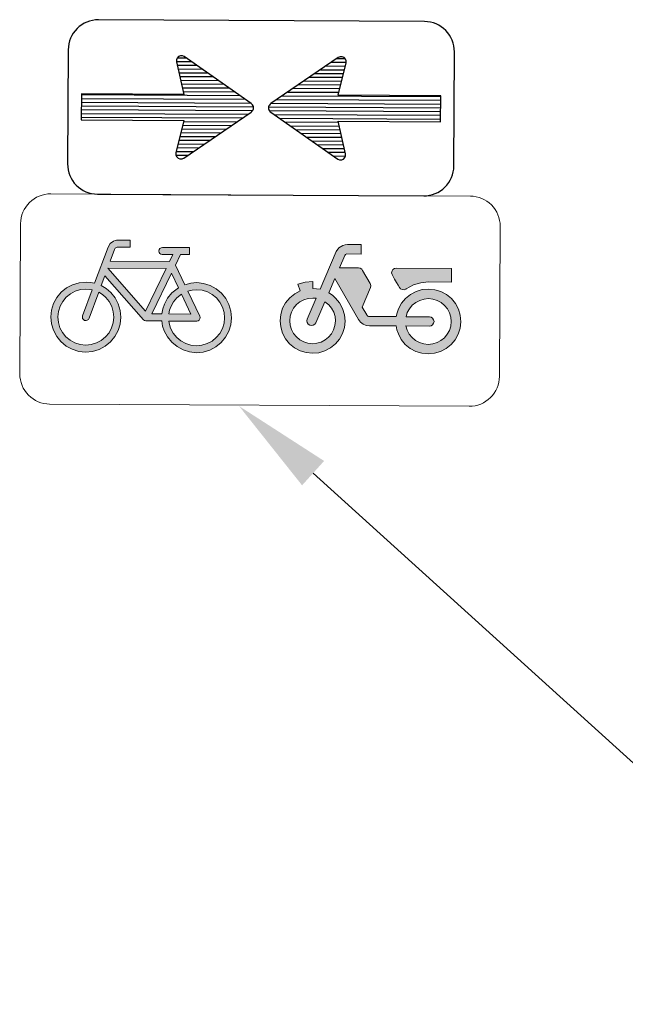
# Model space of a CAD drawing. Header units: metres. Extents: x 197741 to 197968, y 354060 to 354487.
# Tile 5 of 15: x 197884.07 to 197887.1, y 354065.82 to 354070.74. Entities that reach past the tile are written whole.
import ezdxf
from ezdxf import colors
from ezdxf.entities.mleader import LeaderData, LeaderLine
from ezdxf.math import Vec2, Vec3

# ---------------------------------------------------------------- set-up
doc = ezdxf.new("R2010")
doc.units = ezdxf.units.M
doc.layers.add('N-WE-VK-VERKEERSBORD-G', color=7, linetype='Continuous', lineweight=25)
doc.layers.add('X-XX-AL-AANKLEDING-T25', color=7, linetype='Continuous', lineweight=25)
doc.styles.add('NLCS_ISO', font='arial.ttf')

# ---------------------------------------------------------------- blocks, each defined once
blk = doc.blocks.new('OB503')
h = blk.add_hatch()
h.set_pattern_fill('LINE', color=256, scale=0.05, style=0)
h.set_pattern_definition([(0, (0, 0), (0, 0.00625), [])])
h.paths.add_polyline_path([(0.2997, -0.1237), (0.1288, -0.1237), (0.1415, -0.0695), (0.1416, -0.0662), (0.1403, -0.0631), (0.138, -0.0607), (0.1349, -0.0593), (0.1316, -0.0593), (0.1285, -0.0605), (0.0163, -0.1381), (0.015, -0.1392), (0.014, -0.1405), (0.0132, -0.142), (0.0127, -0.1436), (0.0125, -0.1453), (0.0127, -0.1469), (0.0132, -0.1486), (0.014, -0.1501), (0.015, -0.1514), (0.0163, -0.1525), (0.1285, -0.23), (0.1316, -0.2313), (0.1349, -0.2313), (0.138, -0.2299), (0.1403, -0.2275), (0.1416, -0.2244), (0.1415, -0.221), (0.1288, -0.1668), (0.2997, -0.1668)])
h.paths.add_polyline_path([(-0.0151, -0.1391), (-0.0163, -0.1379), (-0.1285, -0.0605), (-0.1316, -0.0592), (-0.1349, -0.0592), (-0.138, -0.0606), (-0.1404, -0.063), (-0.1416, -0.0661), (-0.1415, -0.0694), (-0.1288, -0.1237), (-0.2997, -0.1237), (-0.2997, -0.1668), (-0.1288, -0.1668), (-0.1415, -0.221), (-0.1416, -0.2243), (-0.1404, -0.2274), (-0.138, -0.2298), (-0.1349, -0.2311), (-0.1316, -0.2312), (-0.1285, -0.23), (-0.0163, -0.1524), (-0.0151, -0.1513), (-0.014, -0.15), (-0.0132, -0.1485), (-0.0127, -0.1469), (-0.0125, -0.1453), (-0.0127, -0.1435), (-0.0132, -0.1419), (-0.014, -0.1404)])
at = {"flags": 128}
blk.add_lwpolyline([(-0.2722, -0.2906), (0.2722, -0.2906, 0.414214), (0.3222, -0.2406), (0.3222, -0.05, 0.414214), (0.2722, 0), (-0.2722, 0, 0.414214), (-0.3222, -0.05), (-0.3222, -0.2406, 0.414214)], format="xyb", close=True, dxfattribs=at)
for points in [[(-0.1404, -0.2274), (-0.138, -0.2298), (-0.1349, -0.2311), (-0.1316, -0.2312), (-0.1285, -0.23), (-0.0163, -0.1524), (-0.0151, -0.1513), (-0.014, -0.15), (-0.0132, -0.1485), (-0.0127, -0.1469), (-0.0125, -0.1453), (-0.0127, -0.1435), (-0.0132, -0.1419), (-0.014, -0.1404), (-0.0151, -0.1391), (-0.0163, -0.1379), (-0.1285, -0.0605), (-0.1316, -0.0592), (-0.1349, -0.0592), (-0.138, -0.0606), (-0.1404, -0.063), (-0.1416, -0.0661), (-0.1415, -0.0694), (-0.1288, -0.1237), (-0.2997, -0.1237), (-0.2997, -0.1668), (-0.1288, -0.1668), (-0.1415, -0.221), (-0.1416, -0.2243)], [(0.1416, -0.0662), (0.1403, -0.0631), (0.138, -0.0607), (0.1349, -0.0593), (0.1316, -0.0593), (0.1285, -0.0605), (0.0163, -0.1381), (0.015, -0.1392), (0.014, -0.1405), (0.0132, -0.142), (0.0127, -0.1436), (0.0125, -0.1453), (0.0127, -0.1469), (0.0132, -0.1486), (0.014, -0.1501), (0.015, -0.1514), (0.0163, -0.1525), (0.1285, -0.23), (0.1316, -0.2313), (0.1349, -0.2313), (0.138, -0.2299), (0.1403, -0.2275), (0.1416, -0.2244), (0.1415, -0.221), (0.1288, -0.1668), (0.2997, -0.1668), (0.2997, -0.1237), (0.1288, -0.1237), (0.1415, -0.0695)]]:
    blk.add_lwpolyline(points, close=True, dxfattribs=at)
blk = doc.blocks.new('OB04')
at = {"lineweight": 9}
h = blk.add_hatch(color=256, dxfattribs=at)
h.paths.add_polyline_path([(-0.115, -0.1993), (-0.131, -0.166), (-0.1387, -0.1722), (-0.1445, -0.1792), (-0.1488, -0.1873), (-0.1507, -0.1932), (-0.1519, -0.1993)], flags=16)
h.paths.add_polyline_path([(-0.157, -0.1235), (-0.1912, -0.1947), (-0.2544, -0.1235)], flags=16)
h.paths.add_polyline_path([(-0.1637, -0.1993), (-0.1622, -0.1909), (-0.1595, -0.1829), (-0.1542, -0.1728), (-0.147, -0.1639), (-0.136, -0.1554), (-0.1477, -0.1311), (-0.1805, -0.1993)], flags=16)
h.paths.add_polyline_path([(-0.2691, -0.1637), (-0.2629, -0.1675), (-0.2574, -0.1722), (-0.2516, -0.1792), (-0.2473, -0.1873), (-0.2446, -0.1961), (-0.2438, -0.2052), (-0.2447, -0.2143), (-0.2473, -0.2231), (-0.2516, -0.2312), (-0.2574, -0.2382), (-0.2645, -0.244), (-0.2725, -0.2483), (-0.2813, -0.251), (-0.2904, -0.2519), (-0.2995, -0.251), (-0.3083, -0.2483), (-0.3163, -0.244), (-0.3234, -0.2382), (-0.3292, -0.2312), (-0.3335, -0.2231), (-0.3362, -0.2143), (-0.3371, -0.2052), (-0.3362, -0.1961), (-0.3335, -0.1873), (-0.3292, -0.1792), (-0.3234, -0.1722), (-0.3163, -0.1664), (-0.3083, -0.1621), (-0.2995, -0.1594), (-0.2904, -0.1586), (-0.28, -0.1597), (-0.2958, -0.2031), (-0.2962, -0.2054), (-0.2957, -0.2077), (-0.2943, -0.2095), (-0.2924, -0.2107), (-0.2901, -0.211), (-0.2879, -0.2105), (-0.2861, -0.2091), (-0.2849, -0.2072)], flags=16)
h.paths.add_polyline_path([(-0.1901, -0.211), (-0.1923, -0.2104), (-0.1941, -0.2091), (-0.259, -0.136), (-0.265, -0.1526), (-0.2566, -0.1576), (-0.2491, -0.1639), (-0.2419, -0.1728), (-0.2365, -0.1829), (-0.2332, -0.1938), (-0.232, -0.2052), (-0.2331, -0.2166), (-0.2364, -0.2275), (-0.2419, -0.2376), (-0.2492, -0.2464), (-0.258, -0.2537), (-0.2681, -0.2591), (-0.279, -0.2624), (-0.2904, -0.2636), (-0.3018, -0.2624), (-0.3127, -0.2591), (-0.3228, -0.2537), (-0.3317, -0.2464), (-0.3389, -0.2376), (-0.3443, -0.2275), (-0.3476, -0.2166), (-0.3488, -0.2052), (-0.3476, -0.1938), (-0.3443, -0.1829), (-0.3389, -0.1728), (-0.3317, -0.164), (-0.3228, -0.1567), (-0.3127, -0.1513), (-0.3018, -0.148), (-0.2904, -0.1468), (-0.2831, -0.1473), (-0.276, -0.1487), (-0.254, -0.0882), (-0.2505, -0.0824), (-0.2449, -0.0783), (-0.242, -0.0772), (-0.2398, -0.0768), (-0.2377, -0.0768), (-0.2332, -0.0768), (-0.2263, -0.0768), (-0.217, -0.0768), (-0.217, -0.0885), (-0.2262, -0.0885), (-0.2328, -0.0885), (-0.2369, -0.0885), (-0.2385, -0.0885), (-0.2401, -0.089), (-0.242, -0.0903), (-0.2431, -0.0922), (-0.2503, -0.1118), (-0.1514, -0.1118), (-0.1457, -0.1002), (-0.1634, -0.1002), (-0.1656, -0.0997), (-0.1675, -0.0985), (-0.1687, -0.0966), (-0.1691, -0.0944), (-0.1687, -0.0921), (-0.1675, -0.0902), (-0.1656, -0.0889), (-0.1634, -0.0885), (-0.1182, -0.0885), (-0.1182, -0.1002), (-0.1329, -0.1002), (-0.1412, -0.1177), (-0.1255, -0.1503), (-0.1158, -0.1477), (-0.1056, -0.1468), (-0.0943, -0.148), (-0.0833, -0.1513), (-0.0732, -0.1567), (-0.0644, -0.164), (-0.0572, -0.1728), (-0.0518, -0.1829), (-0.0484, -0.1938), (-0.0473, -0.2052), (-0.0484, -0.2166), (-0.0517, -0.2275), (-0.0571, -0.2376), (-0.0644, -0.2464), (-0.0732, -0.2537), (-0.0833, -0.2591), (-0.0943, -0.2624), (-0.1056, -0.2636), (-0.117, -0.2624), (-0.1279, -0.2591), (-0.138, -0.2537), (-0.1469, -0.2464), (-0.1541, -0.2376), (-0.1595, -0.2275), (-0.1622, -0.2194), (-0.1637, -0.211)])
h.paths.add_polyline_path([(-0.152, -0.211), (-0.1508, -0.2171), (-0.1488, -0.2231), (-0.1445, -0.2312), (-0.1387, -0.2382), (-0.1316, -0.244), (-0.1236, -0.2483), (-0.1148, -0.251), (-0.1056, -0.2519), (-0.0965, -0.251), (-0.0878, -0.2483), (-0.0797, -0.244), (-0.0726, -0.2382), (-0.0668, -0.2312), (-0.0625, -0.2231), (-0.0598, -0.2143), (-0.0589, -0.2052), (-0.0598, -0.1961), (-0.0625, -0.1873), (-0.0668, -0.1792), (-0.0726, -0.1722), (-0.0797, -0.1664), (-0.0878, -0.1621), (-0.0965, -0.1594), (-0.1056, -0.1586), (-0.1132, -0.1591), (-0.1204, -0.1609), (-0.1004, -0.2027), (-0.0998, -0.2049), (-0.1001, -0.2071), (-0.1013, -0.2091), (-0.1031, -0.2104), (-0.1053, -0.211)], flags=16)
h = blk.add_hatch(color=256, dxfattribs=at)
h.paths.add_polyline_path([(0.1647, -0.2068), (0.1681, -0.2111), (0.1724, -0.2144), (0.1774, -0.2165), (0.1827, -0.2172), (0.2275, -0.2172), (0.2288, -0.2238), (0.2311, -0.2303), (0.236, -0.2396), (0.2428, -0.2478), (0.251, -0.2545), (0.2603, -0.2595), (0.2705, -0.2625), (0.2811, -0.2636), (0.2916, -0.2625), (0.3018, -0.2595), (0.3111, -0.2545), (0.3194, -0.2478), (0.3261, -0.2396), (0.331, -0.2303), (0.3342, -0.2201), (0.3352, -0.2095), (0.3342, -0.1989), (0.3311, -0.1888), (0.3261, -0.1794), (0.3194, -0.1712), (0.3111, -0.1645), (0.3018, -0.1595), (0.2916, -0.1564), (0.2811, -0.1554), (0.2705, -0.1564), (0.2603, -0.1595), (0.251, -0.1645), (0.2428, -0.1712), (0.236, -0.1794), (0.2311, -0.1888), (0.2288, -0.1952), (0.2275, -0.2017), (0.1819, -0.2017), (0.1794, -0.2006), (0.1781, -0.199), (0.1706, -0.1861), (0.1841, -0.1536), (0.1847, -0.1506), (0.184, -0.1476), (0.1836, -0.1467), (0.1709, -0.1252), (0.1694, -0.123), (0.1668, -0.1213), (0.1638, -0.1208), (0.1323, -0.1208), (0.1416, -0.099), (0.1432, -0.0979), (0.1447, -0.0976), (0.1683, -0.0976), (0.1683, -0.0819), (0.1455, -0.0819), (0.1414, -0.0822), (0.1376, -0.0834), (0.1312, -0.0876), (0.1269, -0.0938), (0.1002, -0.1568), (0.0879, -0.1554), (0.0879, -0.1436), (0.075, -0.1449), (0.0627, -0.1487), (0.0671, -0.1595), (0.0578, -0.1645), (0.0496, -0.1712), (0.0428, -0.1794), (0.0378, -0.1888), (0.0348, -0.1989), (0.0337, -0.2095), (0.0348, -0.22), (0.0378, -0.2302), (0.0428, -0.2396), (0.0496, -0.2478), (0.0578, -0.2545), (0.0672, -0.2595), (0.0773, -0.2625), (0.0879, -0.2636), (0.0984, -0.2625), (0.1086, -0.2595), (0.1179, -0.2545), (0.1262, -0.2478), (0.1329, -0.2396), (0.1379, -0.2303), (0.141, -0.2201), (0.142, -0.2095), (0.141, -0.1989), (0.1379, -0.1888), (0.1329, -0.1794), (0.1262, -0.1713), (0.1207, -0.1664), (0.1147, -0.1625), (0.1248, -0.1386)])
h.paths.add_polyline_path([(0.1149, -0.1826), (0.1196, -0.1883), (0.1231, -0.1949), (0.1253, -0.2021), (0.126, -0.2095), (0.1253, -0.2169), (0.1231, -0.2241), (0.1195, -0.2307), (0.1148, -0.2364), (0.109, -0.2412), (0.1024, -0.2447), (0.0953, -0.2469), (0.0878, -0.2476), (0.0804, -0.2469), (0.0733, -0.2447), (0.0667, -0.2412), (0.061, -0.2364), (0.0562, -0.2307), (0.0527, -0.2241), (0.0505, -0.2169), (0.0498, -0.2095), (0.0505, -0.2021), (0.0527, -0.1949), (0.0562, -0.1883), (0.061, -0.1826), (0.0667, -0.1779), (0.0733, -0.1743), (0.0804, -0.1721), (0.0879, -0.1714), (0.0938, -0.1718), (0.0791, -0.2065), (0.0785, -0.2094), (0.079, -0.2124), (0.0807, -0.215), (0.0832, -0.2167), (0.0862, -0.2172), (0.0891, -0.2167), (0.0917, -0.2151), (0.0934, -0.2125), (0.1083, -0.1774)], flags=16)
h.paths.add_polyline_path([(0.2459, -0.1949), (0.2494, -0.1883), (0.2541, -0.1826), (0.2599, -0.1778), (0.2665, -0.1743), (0.2736, -0.1721), (0.2811, -0.1714), (0.2885, -0.1721), (0.2957, -0.1743), (0.3022, -0.1778), (0.308, -0.1826), (0.3128, -0.1883), (0.3163, -0.1949), (0.3184, -0.2021), (0.3191, -0.2095), (0.3184, -0.2169), (0.3162, -0.2241), (0.3127, -0.2307), (0.308, -0.2364), (0.3022, -0.2412), (0.2957, -0.2447), (0.2885, -0.2469), (0.2811, -0.2476), (0.2736, -0.2469), (0.2665, -0.2447), (0.2599, -0.2412), (0.2541, -0.2364), (0.2494, -0.2307), (0.2459, -0.2241), (0.2438, -0.2172), (0.2827, -0.2172), (0.2856, -0.2167), (0.2882, -0.215), (0.2899, -0.2125), (0.2905, -0.2095), (0.2899, -0.2065), (0.2882, -0.204), (0.2856, -0.2023), (0.2827, -0.2017), (0.2438, -0.2017)], flags=16)
h.paths.add_polyline_path([(0.281, -0.1436), (0.3194, -0.1436), (0.3194, -0.1208), (0.2271, -0.1208), (0.2241, -0.1214), (0.2216, -0.123), (0.22, -0.1256), (0.2194, -0.1286), (0.22, -0.1315), (0.2206, -0.1326), (0.2244, -0.1392), (0.2276, -0.1447), (0.2303, -0.1493), (0.2325, -0.153), (0.2344, -0.1552), (0.2372, -0.1566), (0.2402, -0.1567), (0.2429, -0.1557), (0.2559, -0.1487), (0.2682, -0.1449)], flags=17)
at = {"lineweight": 9, "flags": 128}
blk.add_lwpolyline([(-0.4, -0.3005, 0.414214), (-0.35, -0.3505), (0.35, -0.3505, 0.414214), (0.4, -0.3005), (0.4, -0.05, 0.414214), (0.35, 0), (-0.35, 0, 0.414214), (-0.4, -0.05)], format="xyb", close=True, dxfattribs=at)
at = {"lineweight": 9}
for points in [[(-0.1901, -0.211), (-0.1923, -0.2104), (-0.1941, -0.2091), (-0.259, -0.136), (-0.265, -0.1526), (-0.2566, -0.1576), (-0.2491, -0.1639), (-0.2419, -0.1728), (-0.2365, -0.1829), (-0.2332, -0.1938), (-0.232, -0.2052), (-0.2331, -0.2166), (-0.2364, -0.2275), (-0.2419, -0.2376), (-0.2492, -0.2464), (-0.258, -0.2537), (-0.2681, -0.2591), (-0.279, -0.2624), (-0.2904, -0.2636), (-0.3018, -0.2624), (-0.3127, -0.2591), (-0.3228, -0.2537), (-0.3317, -0.2464), (-0.3389, -0.2376), (-0.3443, -0.2275), (-0.3476, -0.2166), (-0.3488, -0.2052), (-0.3476, -0.1938), (-0.3443, -0.1829), (-0.3389, -0.1728), (-0.3317, -0.164), (-0.3228, -0.1567), (-0.3127, -0.1513), (-0.3018, -0.148), (-0.2904, -0.1468), (-0.2831, -0.1473), (-0.276, -0.1487), (-0.254, -0.0882), (-0.2505, -0.0824), (-0.2449, -0.0783), (-0.242, -0.0772), (-0.2398, -0.0768), (-0.2377, -0.0768), (-0.2332, -0.0768), (-0.2263, -0.0768), (-0.217, -0.0768), (-0.217, -0.0885), (-0.2262, -0.0885), (-0.2328, -0.0885), (-0.2369, -0.0885), (-0.2385, -0.0885), (-0.2401, -0.089), (-0.242, -0.0903), (-0.2431, -0.0922), (-0.2503, -0.1118), (-0.1514, -0.1118), (-0.1457, -0.1002), (-0.1634, -0.1002), (-0.1656, -0.0997), (-0.1675, -0.0985), (-0.1687, -0.0966), (-0.1691, -0.0944), (-0.1687, -0.0921), (-0.1675, -0.0902), (-0.1656, -0.0889), (-0.1634, -0.0885), (-0.1182, -0.0885), (-0.1182, -0.1002), (-0.1329, -0.1002), (-0.1412, -0.1177), (-0.1255, -0.1503), (-0.1158, -0.1477), (-0.1056, -0.1468), (-0.0943, -0.148), (-0.0833, -0.1513), (-0.0732, -0.1567), (-0.0644, -0.164), (-0.0572, -0.1728), (-0.0518, -0.1829), (-0.0484, -0.1938), (-0.0473, -0.2052), (-0.0484, -0.2166), (-0.0517, -0.2275), (-0.0571, -0.2376), (-0.0644, -0.2464), (-0.0732, -0.2537), (-0.0833, -0.2591), (-0.0943, -0.2624), (-0.1056, -0.2636), (-0.117, -0.2624), (-0.1279, -0.2591), (-0.138, -0.2537), (-0.1469, -0.2464), (-0.1541, -0.2376), (-0.1595, -0.2275), (-0.1622, -0.2194), (-0.1637, -0.211), (-0.1901, -0.211)], [(0.0671, -0.1595), (0.0578, -0.1645), (0.0496, -0.1712), (0.0428, -0.1794), (0.0378, -0.1888), (0.0348, -0.1989), (0.0337, -0.2095), (0.0348, -0.22), (0.0378, -0.2302), (0.0428, -0.2396), (0.0496, -0.2478), (0.0578, -0.2545), (0.0672, -0.2595), (0.0773, -0.2625), (0.0879, -0.2636), (0.0984, -0.2625), (0.1086, -0.2595), (0.1179, -0.2545), (0.1262, -0.2478), (0.1329, -0.2396), (0.1379, -0.2303), (0.141, -0.2201), (0.142, -0.2095), (0.141, -0.1989), (0.1379, -0.1888), (0.1329, -0.1794), (0.1262, -0.1713), (0.1207, -0.1664), (0.1147, -0.1625), (0.1248, -0.1386), (0.1647, -0.2068), (0.1681, -0.2111), (0.1724, -0.2144), (0.1774, -0.2165), (0.1827, -0.2172), (0.2275, -0.2172), (0.2288, -0.2238), (0.2311, -0.2303), (0.236, -0.2396), (0.2428, -0.2478), (0.251, -0.2545), (0.2603, -0.2595), (0.2705, -0.2625), (0.2811, -0.2636), (0.2916, -0.2625), (0.3018, -0.2595), (0.3111, -0.2545), (0.3194, -0.2478), (0.3261, -0.2396), (0.331, -0.2303), (0.3342, -0.2201), (0.3352, -0.2095), (0.3342, -0.1989), (0.3311, -0.1888), (0.3261, -0.1794), (0.3194, -0.1712), (0.3111, -0.1645), (0.3018, -0.1595), (0.2916, -0.1564), (0.2811, -0.1554), (0.2705, -0.1564), (0.2603, -0.1595), (0.251, -0.1645), (0.2428, -0.1712), (0.236, -0.1794), (0.2311, -0.1888), (0.2288, -0.1952), (0.2275, -0.2017), (0.1827, -0.2017), (0.1814, -0.2015), (0.1802, -0.201), (0.1791, -0.2001), (0.1781, -0.199), (0.1706, -0.1861), (0.1841, -0.1536), (0.1847, -0.1506), (0.184, -0.1476), (0.1836, -0.1467), (0.1709, -0.1252), (0.1694, -0.123), (0.1668, -0.1213), (0.1638, -0.1208), (0.1323, -0.1208), (0.1412, -0.1), (0.142, -0.0987), (0.1432, -0.0979), (0.1447, -0.0976), (0.1683, -0.0976), (0.1683, -0.0819), (0.1455, -0.0819), (0.1414, -0.0822), (0.1376, -0.0834), (0.1312, -0.0876), (0.1269, -0.0938), (0.1002, -0.1568), (0.0879, -0.1554), (0.0879, -0.1436), (0.075, -0.1449), (0.0627, -0.1487), (0.0671, -0.1595)], [(-0.157, -0.1235), (-0.1912, -0.1947), (-0.2544, -0.1235), (-0.157, -0.1235)], [(-0.1637, -0.1993), (-0.1622, -0.1909), (-0.1595, -0.1829), (-0.1542, -0.1728), (-0.147, -0.1639), (-0.136, -0.1554), (-0.1477, -0.1311), (-0.1805, -0.1993), (-0.1637, -0.1993)], [(0.2436, -0.1553), (0.2431, -0.1556), (0.2402, -0.1567), (0.2372, -0.1566), (0.2344, -0.1552), (0.2325, -0.153), (0.2303, -0.1493), (0.2276, -0.1447), (0.2244, -0.1392), (0.2206, -0.1326), (0.22, -0.1315), (0.2194, -0.1286), (0.22, -0.1256), (0.2216, -0.123), (0.2241, -0.1214), (0.2271, -0.1208), (0.3194, -0.1208), (0.3194, -0.1436), (0.281, -0.1436), (0.2682, -0.1449), (0.2559, -0.1487), (0.2436, -0.1553)], [(-0.2691, -0.1637), (-0.2629, -0.1675), (-0.2574, -0.1722), (-0.2516, -0.1792), (-0.2473, -0.1873), (-0.2446, -0.1961), (-0.2438, -0.2052), (-0.2447, -0.2143), (-0.2473, -0.2231), (-0.2516, -0.2312), (-0.2574, -0.2382), (-0.2645, -0.244), (-0.2725, -0.2483), (-0.2813, -0.251), (-0.2904, -0.2519), (-0.2995, -0.251), (-0.3083, -0.2483), (-0.3163, -0.244), (-0.3234, -0.2382), (-0.3292, -0.2312), (-0.3335, -0.2231), (-0.3362, -0.2143), (-0.3371, -0.2052), (-0.3362, -0.1961), (-0.3335, -0.1873), (-0.3292, -0.1792), (-0.3234, -0.1722), (-0.3163, -0.1664), (-0.3083, -0.1621), (-0.2995, -0.1594), (-0.2904, -0.1586), (-0.28, -0.1597), (-0.2958, -0.2031), (-0.2962, -0.2054), (-0.2957, -0.2077), (-0.2943, -0.2095), (-0.2924, -0.2107), (-0.2901, -0.211), (-0.2879, -0.2105), (-0.2861, -0.2091), (-0.2849, -0.2072), (-0.2691, -0.1637)], [(-0.152, -0.211), (-0.1508, -0.2171), (-0.1488, -0.2231), (-0.1445, -0.2312), (-0.1387, -0.2382), (-0.1316, -0.244), (-0.1236, -0.2483), (-0.1148, -0.251), (-0.1056, -0.2519), (-0.0965, -0.251), (-0.0878, -0.2483), (-0.0797, -0.244), (-0.0726, -0.2382), (-0.0668, -0.2312), (-0.0625, -0.2231), (-0.0598, -0.2143), (-0.0589, -0.2052), (-0.0598, -0.1961), (-0.0625, -0.1873), (-0.0668, -0.1792), (-0.0726, -0.1722), (-0.0797, -0.1664), (-0.0878, -0.1621), (-0.0965, -0.1594), (-0.1056, -0.1586), (-0.1132, -0.1591), (-0.1204, -0.1609), (-0.1004, -0.2027), (-0.0998, -0.2049), (-0.1001, -0.2071), (-0.1013, -0.2091), (-0.1031, -0.2104), (-0.1053, -0.211), (-0.152, -0.211)], [(-0.115, -0.1993), (-0.131, -0.166), (-0.1387, -0.1722), (-0.1445, -0.1792), (-0.1488, -0.1873), (-0.1507, -0.1932), (-0.1519, -0.1993), (-0.115, -0.1993)], [(0.0934, -0.2125), (0.0917, -0.2151), (0.0891, -0.2167), (0.0862, -0.2172), (0.0832, -0.2167), (0.0807, -0.215), (0.079, -0.2124), (0.0785, -0.2094), (0.0791, -0.2065), (0.0938, -0.1718), (0.0879, -0.1714), (0.0804, -0.1721), (0.0733, -0.1743), (0.0667, -0.1779), (0.061, -0.1826), (0.0562, -0.1883), (0.0527, -0.1949), (0.0505, -0.2021), (0.0498, -0.2095), (0.0505, -0.2169), (0.0527, -0.2241), (0.0562, -0.2307), (0.061, -0.2364), (0.0667, -0.2412), (0.0733, -0.2447), (0.0804, -0.2469), (0.0878, -0.2476), (0.0953, -0.2469), (0.1024, -0.2447), (0.109, -0.2412), (0.1148, -0.2364), (0.1195, -0.2307), (0.1231, -0.2241), (0.1253, -0.2169), (0.126, -0.2095), (0.1253, -0.2021), (0.1231, -0.1949), (0.1196, -0.1883), (0.1149, -0.1826), (0.1083, -0.1774), (0.0934, -0.2125)], [(0.2438, -0.2172), (0.2459, -0.2241), (0.2494, -0.2307), (0.2541, -0.2364), (0.2599, -0.2412), (0.2665, -0.2447), (0.2736, -0.2469), (0.2811, -0.2476), (0.2885, -0.2469), (0.2957, -0.2447), (0.3022, -0.2412), (0.308, -0.2364), (0.3127, -0.2307), (0.3162, -0.2241), (0.3184, -0.2169), (0.3191, -0.2095), (0.3184, -0.2021), (0.3163, -0.1949), (0.3128, -0.1883), (0.308, -0.1826), (0.3022, -0.1778), (0.2957, -0.1743), (0.2885, -0.1721), (0.2811, -0.1714), (0.2736, -0.1721), (0.2665, -0.1743), (0.2599, -0.1778), (0.2541, -0.1826), (0.2494, -0.1883), (0.2459, -0.1949), (0.2438, -0.2017), (0.2827, -0.2017), (0.2856, -0.2023), (0.2882, -0.204), (0.2899, -0.2065), (0.2905, -0.2095), (0.2899, -0.2125), (0.2882, -0.215), (0.2856, -0.2167), (0.2827, -0.2172), (0.2438, -0.2172)]]:
    blk.add_lwpolyline(points, close=True, dxfattribs=at)

msp = doc.modelspace()

# ---------------------------------------------------------------- block references
at = {"layer": 'N-WE-VK-VERKEERSBORD-G', "xscale": 3, "yscale": 3, "zscale": 3, "rotation": 359.6926865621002}
for name, p in [('OB503', (197885.2788, 354070.7391)), ('OB04', (197885.2742, 354069.8675))]:
    msp.add_blockref(name, p, dxfattribs=at)

# ---------------------------------------------------------------- leaders
at = {"layer": 'X-XX-AL-AANKLEDING-T25'}
ml = msp.add_multileader_mtext('Standard', dxfattribs=at)
ml.set_content('Nieuwe onderborden\\Pop bestaande flespaal;\\PB06 bord handhaven', color=256, style='NLCS_ISO')
ml.set_leader_properties()
ml.build(insert=Vec2(0, 0))
ml.multileader.update_dxf_attribs({"dogleg_length": 1.5623, "arrow_head_size": 0.5})
ctx = ml.context
ctx.base_point, ctx.char_height, ctx.arrow_head_size, ctx.landing_gap_size, ctx.plane_origin = Vec3(197889.286, 354066.4963), 0.5, 0.5, 0.5, Vec3(197836.7909, 354034.1236)
notes = []
notes.append((ctx, [(0, (1, 1, 0), (197887.7237, 354066.4963), (1, 0), 1.5623, [(0, [(197885.1665, 354068.8114)], 0, [])])]))
ctx.mtext.insert, ctx.mtext.flow_direction = Vec3(197889.786, 354066.7506), 5
for ctx, leaders in notes:
    for number, flags, end, landing, length, lines in leaders:
        leader = LeaderData()
        leader.index, (leader.has_last_leader_line, leader.has_dogleg_vector, leader.attachment_direction) = number, flags
        leader.last_leader_point, leader.dogleg_vector, leader.dogleg_length = Vec3(end), Vec3(landing), length
        for number, points, colour, breaks in lines:
            line = LeaderLine()
            line.index, line.vertices, line.color, line.breaks = number, Vec3.list(points), colors.encode_raw_color(colour), breaks
            leader.lines.append(line)
        ctx.leaders.append(leader)

doc.saveas('drawing.dxf')
